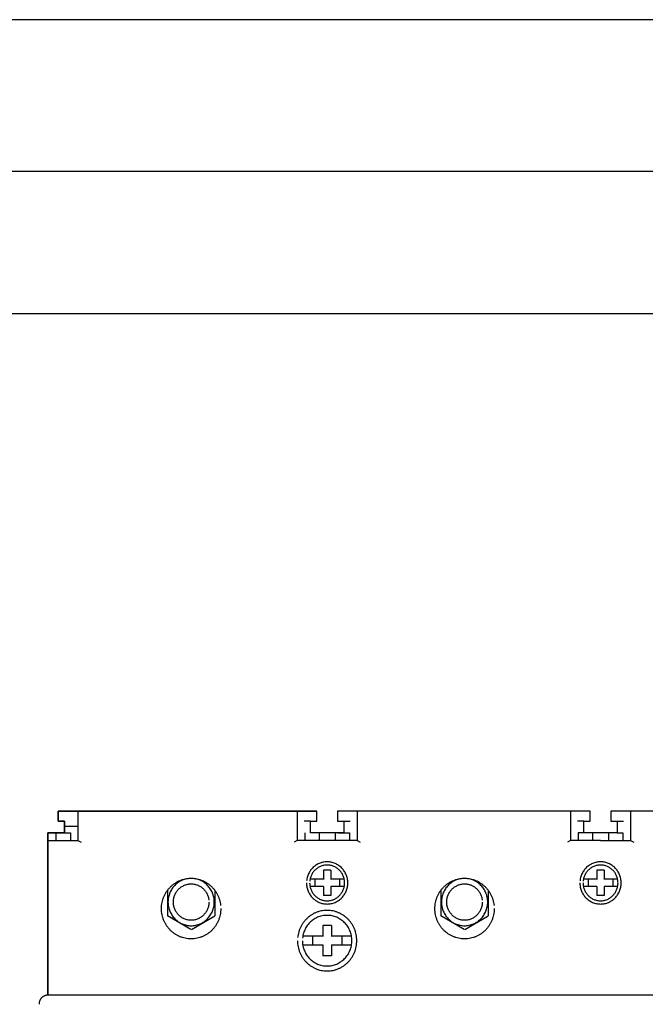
# Model space of a CAD drawing. Header units: centimetres. Extents: x -4250 to -484, y 169 to 6592.
# Tile 124 of 178: x -1181 to -1171, y 4568 to 4585. Entities that reach past the tile are written whole.
import ezdxf

# ---------------------------------------------------------------- set-up
doc = ezdxf.new("R2010")
doc.units = ezdxf.units.CM
doc.layers.add('1', color=7, linetype='Continuous')

# ---------------------------------------------------------------- blocks, each defined once
blk = doc.blocks.new('108361_568740629')
for points in [[(0, 50), (0, 0), (72, 0), (72, 50)], [(4.5, 47.65), (4.5, 2.35), (67.5, 2.35), (67.5, 47.65)]]:
    blk.add_lwpolyline(points, close=True)
at = {"flags": 1}
for tag, p in [('BD', (74.741, 16.453)), ('NK', (74.741, 14.461)), ('TYP', (74.741, 12.861)), ('PO', (74.741, 11.323))]:
    blk.add_attdef(tag, p, '', height=1, dxfattribs=at)
blk = doc.blocks.new('265957_199770274')
at = {"color": 254}
for p, q in [((0.317, 24.469), (0.317, 24.306)), ((4.575, 24.469), (0.317, 24.469)), ((0.317, 24.306), (0.317, 24.469)), ((0.317, 24.469), (4.575, 24.469)), ((4.575, 24.306), (4.575, 24.469)), ((4.917, 24.469), (4.917, 24.306)), ((9.079, 24.469), (4.917, 24.469)), ((9.079, 24.306), (9.079, 24.469)), ((9.421, 24.469), (9.421, 24.306)), ((13.583, 24.469), (9.421, 24.469)), ((0.317, 24.306), (0.421, 24.306)), ((0.421, 24.306), (0.317, 24.306)), ((0.421, 24.306), (0.421, 24.112)), ((0.421, 24.112), (0.421, 24.306)), ((4.472, 24.306), (4.575, 24.306)), ((4.472, 24.112), (4.472, 24.306)), ((4.917, 24.306), (5.02, 24.306)), ((5.02, 24.306), (5.02, 24.112)), ((8.976, 24.306), (9.079, 24.306)), ((8.976, 24.112), (8.976, 24.306)), ((9.421, 24.306), (9.524, 24.306)), ((9.524, 24.306), (9.524, 24.112)), ((0.146, 21.438), (0.146, 24.112)), ((0.146, 24.112), (0.421, 24.112)), ((0.147, 24.112), (0.147, 21.438)), ((0.421, 24.112), (0.147, 24.112)), ((5.02, 24.112), (4.472, 24.112)), ((9.524, 24.112), (8.976, 24.112)), ((0.001, 21.303), (0, 21.288))]:
    blk.add_line(p, q, dxfattribs=at)
at = {"color": 0}
for p, q in [((0.64, 24.469), (0.64, 23.989)), ((4.252, 24.469), (4.252, 23.989)), ((5.24, 24.469), (5.24, 23.989)), ((8.756, 24.469), (8.756, 23.989)), ((9.744, 24.469), (9.744, 23.989)), ((0.421, 24.224), (0.64, 24.224)), ((4.472, 24.306), (4.368, 24.306)), ((5.02, 24.306), (5.124, 24.306)), ((8.976, 24.306), (8.872, 24.306)), ((9.524, 24.306), (9.628, 24.306)), ((0.279, 24.112), (0.279, 23.989)), ((0.421, 24.112), (0.516, 24.112)), ((0.516, 24.112), (0.516, 23.989)), ((4.377, 24.112), (4.377, 23.989)), ((4.614, 24.112), (4.614, 23.989)), ((4.878, 24.112), (4.878, 23.989)), ((4.925, 24.112), (5.019, 24.112)), ((5.02, 24.112), (5.115, 24.112)), ((5.115, 24.112), (5.115, 23.989)), ((8.976, 24.112), (8.881, 24.112)), ((8.881, 24.112), (8.881, 23.989)), ((9.118, 24.112), (9.118, 23.989)), ((9.382, 24.112), (9.382, 23.989)), ((9.524, 24.112), (9.619, 24.112)), ((9.619, 24.112), (9.619, 23.989)), ((0.146, 23.989), (0.64, 23.989)), ((0.64, 23.989), (0.692, 23.958)), ((4.252, 23.989), (4.201, 23.958)), ((5.24, 23.989), (4.252, 23.989)), ((5.24, 23.989), (5.292, 23.958)), ((5.24, 23.989), (5.292, 23.958)), ((8.756, 23.989), (8.704, 23.958)), ((9.25, 23.989), (8.756, 23.989)), ((9.25, 23.989), (9.744, 23.989)), ((9.744, 23.989), (9.796, 23.958)), ((4.686, 23.496), (4.686, 23.347)), ((4.806, 23.496), (4.686, 23.496)), ((4.806, 23.496), (4.806, 23.347)), ((9.19, 23.496), (9.19, 23.347)), ((9.31, 23.496), (9.19, 23.496)), ((9.31, 23.496), (9.31, 23.347)), ((4.686, 23.349), (4.465, 23.349)), ((4.686, 23.227), (4.465, 23.227)), ((4.543, 23.349), (4.543, 23.227)), ((4.686, 23.229), (4.686, 23.081)), ((5.027, 23.349), (4.806, 23.349)), ((4.806, 23.229), (4.806, 23.081)), ((5.022, 23.227), (4.806, 23.227)), ((4.949, 23.349), (4.949, 23.227)), ((9.19, 23.349), (8.969, 23.349)), ((9.19, 23.227), (8.969, 23.227)), ((9.047, 23.349), (9.047, 23.227)), ((9.19, 23.229), (9.19, 23.081)), ((9.531, 23.349), (9.31, 23.349)), ((9.31, 23.229), (9.31, 23.081)), ((9.526, 23.227), (9.31, 23.227)), ((9.453, 23.349), (9.453, 23.227)), ((2.115, 23.165), (2.115, 22.746)), ((2.897, 23.164), (2.897, 22.746)), ((4.806, 23.081), (4.686, 23.081)), ((6.619, 23.165), (6.619, 22.746)), ((7.401, 23.164), (7.401, 22.746)), ((9.31, 23.081), (9.19, 23.081)), ((2.499, 22.519), (2.115, 22.746)), ((2.513, 22.519), (2.897, 22.746)), ((7.003, 22.519), (6.619, 22.746)), ((7.017, 22.519), (7.401, 22.746)), ((4.674, 22.586), (4.674, 22.407)), ((4.818, 22.586), (4.674, 22.586)), ((4.818, 22.586), (4.818, 22.407)), ((4.674, 22.41), (4.345, 22.41)), ((4.503, 22.41), (4.503, 22.263)), ((5.148, 22.41), (4.818, 22.41)), ((4.99, 22.41), (4.99, 22.263)), ((4.674, 22.263), (4.345, 22.263)), ((4.674, 22.266), (4.674, 22.087)), ((4.818, 22.266), (4.818, 22.087)), ((5.148, 22.263), (4.818, 22.263)), ((4.818, 22.087), (4.674, 22.087)), ((11.502, 21.438), (0.147, 21.438))]:
    blk.add_line(p, q, dxfattribs=at)
for points, knots in [([(4.406, 23.288), (4.407, 23.276), (4.407, 23.253), (4.413, 23.218), (4.421, 23.185), (4.432, 23.153), (4.447, 23.122), (4.464, 23.094), (4.484, 23.067), (4.505, 23.042), (4.53, 23.02), (4.556, 22.999), (4.584, 22.982), (4.614, 22.967), (4.645, 22.956), (4.678, 22.947), (4.711, 22.942), (4.746, 22.94), (4.781, 22.942), (4.815, 22.947), (4.847, 22.955), (4.879, 22.967), (4.908, 22.982), (4.936, 22.999), (4.963, 23.019), (4.987, 23.042), (5.009, 23.067), (5.028, 23.094), (5.046, 23.122), (5.06, 23.153), (5.071, 23.185), (5.08, 23.218), (5.085, 23.253), (5.087, 23.288), (5.085, 23.324), (5.08, 23.358), (5.071, 23.392), (5.06, 23.424), (5.046, 23.454), (5.028, 23.483), (5.009, 23.51), (4.987, 23.534), (4.963, 23.557), (4.936, 23.577), (4.908, 23.595), (4.879, 23.609), (4.847, 23.621), (4.815, 23.629), (4.781, 23.635), (4.746, 23.636), (4.711, 23.635), (4.678, 23.629), (4.645, 23.621), (4.614, 23.609), (4.584, 23.595), (4.556, 23.577), (4.53, 23.557), (4.505, 23.534), (4.483, 23.51), (4.464, 23.483), (4.447, 23.454), (4.432, 23.424), (4.421, 23.392), (4.412, 23.358), (4.409, 23.335), (4.408, 23.324)], [0, 0, 0, 0, 0.0031301, 0.0062048, 0.0092299, 0.0122252, 0.0151957, 0.0181457, 0.0210905, 0.0240257, 0.0269608, 0.0299026, 0.0328545, 0.0358215, 0.0388181, 0.0418394, 0.0449102, 0.0480364, 0.0511784, 0.0542491, 0.0572819, 0.0602711, 0.0632452, 0.0661971, 0.069142, 0.0720684, 0.0750115, 0.077954, 0.080906, 0.0838714, 0.0868707, 0.0898938, 0.0929685, 0.0960983, 0.0992359, 0.1023067, 0.1053336, 0.1083256, 0.1112945, 0.1142465, 0.117189, 0.1201234, 0.1230577, 0.1260026, 0.1289566, 0.1319255, 0.1349175, 0.1379483, 0.141019, 0.1441606, 0.1472864, 0.1503572, 0.1533765, 0.1563759, 0.1593377, 0.1622917, 0.1652334, 0.1681765, 0.1711029, 0.1740478, 0.1769977, 0.1799718, 0.1829597, 0.1859886, 0.1890594, 0.1890594, 0.1890594, 0.1890594]), ([(4.458, 23.288), (4.459, 23.278), (4.459, 23.258), (4.464, 23.229), (4.471, 23.201), (4.481, 23.174), (4.493, 23.148), (4.507, 23.123), (4.524, 23.101), (4.542, 23.08), (4.563, 23.061), (4.585, 23.044), (4.609, 23.029), (4.634, 23.017), (4.661, 23.007), (4.688, 22.999), (4.717, 22.995), (4.746, 22.993), (4.775, 22.995), (4.804, 22.999), (4.832, 23.007), (4.858, 23.017), (4.883, 23.029), (4.907, 23.044), (4.929, 23.061), (4.95, 23.08), (4.969, 23.101), (4.985, 23.124), (5, 23.148), (5.012, 23.174), (5.021, 23.201), (5.029, 23.229), (5.033, 23.258), (5.034, 23.288), (5.033, 23.318), (5.029, 23.347), (5.021, 23.376), (5.012, 23.403), (5, 23.429), (4.985, 23.453), (4.969, 23.476), (4.95, 23.496), (4.93, 23.516), (4.907, 23.533), (4.884, 23.547), (4.858, 23.56), (4.832, 23.57), (4.804, 23.577), (4.775, 23.581), (4.746, 23.583), (4.717, 23.581), (4.688, 23.577), (4.661, 23.57), (4.634, 23.56), (4.609, 23.547), (4.585, 23.533), (4.563, 23.516), (4.542, 23.497), (4.524, 23.476), (4.507, 23.453), (4.493, 23.429), (4.481, 23.403), (4.471, 23.376), (4.464, 23.347), (4.461, 23.328), (4.46, 23.318)], [0, 0, 0, 0, 0.0026493, 0.0052501, 0.0078121, 0.0103466, 0.0128575, 0.0153571, 0.0178461, 0.0203297, 0.0228133, 0.0253022, 0.0278018, 0.0303145, 0.032849, 0.0354071, 0.038008, 0.0406494, 0.0433104, 0.0459112, 0.0484809, 0.0510116, 0.0535314, 0.0560276, 0.0585197, 0.0609975, 0.063489, 0.0659756, 0.0684773, 0.0709848, 0.0735206, 0.0760816, 0.0786819, 0.0813307, 0.0839835, 0.0865838, 0.0891486, 0.091677, 0.0941916, 0.0966899, 0.0991765, 0.1016622, 0.1041479, 0.1066377, 0.109136, 0.1116506, 0.1141827, 0.1167513, 0.1193522, 0.1220128, 0.1246538, 0.1272547, 0.1298119, 0.1323477, 0.1348552, 0.1373568, 0.1398434, 0.142335, 0.1448128, 0.1473017, 0.1497979, 0.152316, 0.1548431, 0.1574089, 0.1600097, 0.1600097, 0.1600097, 0.1600097]), ([(8.91, 23.288), (8.91, 23.276), (8.911, 23.253), (8.916, 23.218), (8.925, 23.185), (8.936, 23.153), (8.951, 23.122), (8.968, 23.094), (8.987, 23.067), (9.009, 23.042), (9.034, 23.02), (9.06, 22.999), (9.088, 22.982), (9.118, 22.967), (9.149, 22.956), (9.182, 22.947), (9.215, 22.942), (9.25, 22.94), (9.285, 22.942), (9.318, 22.947), (9.351, 22.955), (9.383, 22.967), (9.412, 22.982), (9.44, 22.999), (9.467, 23.019), (9.491, 23.042), (9.513, 23.067), (9.532, 23.094), (9.549, 23.122), (9.564, 23.153), (9.575, 23.185), (9.584, 23.218), (9.589, 23.253), (9.59, 23.288), (9.589, 23.324), (9.584, 23.358), (9.575, 23.392), (9.564, 23.424), (9.549, 23.454), (9.532, 23.483), (9.513, 23.51), (9.491, 23.534), (9.467, 23.557), (9.44, 23.577), (9.412, 23.595), (9.382, 23.609), (9.351, 23.621), (9.318, 23.629), (9.285, 23.635), (9.25, 23.636), (9.215, 23.635), (9.182, 23.629), (9.149, 23.621), (9.118, 23.609), (9.088, 23.595), (9.06, 23.577), (9.033, 23.557), (9.009, 23.534), (8.987, 23.51), (8.968, 23.483), (8.951, 23.454), (8.936, 23.424), (8.925, 23.392), (8.916, 23.358), (8.913, 23.335), (8.912, 23.324)], [0, 0, 0, 0, 0.0031301, 0.0062048, 0.0092299, 0.0122266, 0.0151971, 0.018149, 0.0210939, 0.0240291, 0.0269642, 0.0299059, 0.0328579, 0.0358284, 0.0388251, 0.0418502, 0.0449209, 0.0480472, 0.0511891, 0.0542599, 0.0572926, 0.0602818, 0.0632559, 0.0662079, 0.0691528, 0.0720791, 0.0750222, 0.0779647, 0.0809167, 0.0838821, 0.0868814, 0.0899046, 0.0929793, 0.096109, 0.0992466, 0.1023174, 0.1053444, 0.1083363, 0.1113052, 0.1142572, 0.1171998, 0.1201341, 0.1230684, 0.1260133, 0.1289674, 0.1319363, 0.1349282, 0.137959, 0.1410298, 0.1441713, 0.1472972, 0.1503679, 0.1533911, 0.1563904, 0.1593558, 0.1623098, 0.1652516, 0.1681946, 0.171121, 0.1740659, 0.1770179, 0.1799919, 0.1829812, 0.1860101, 0.1890809, 0.1890809, 0.1890809, 0.1890809]), ([(8.962, 23.288), (8.963, 23.278), (8.963, 23.258), (8.968, 23.229), (8.975, 23.201), (8.984, 23.174), (8.997, 23.148), (9.011, 23.123), (9.028, 23.101), (9.046, 23.08), (9.067, 23.061), (9.089, 23.044), (9.113, 23.029), (9.138, 23.017), (9.164, 23.007), (9.192, 22.999), (9.221, 22.995), (9.25, 22.993), (9.279, 22.995), (9.308, 22.999), (9.336, 23.007), (9.362, 23.017), (9.387, 23.029), (9.411, 23.044), (9.433, 23.061), (9.454, 23.08), (9.472, 23.101), (9.489, 23.124), (9.503, 23.148), (9.516, 23.174), (9.525, 23.201), (9.532, 23.229), (9.537, 23.258), (9.538, 23.288), (9.537, 23.318), (9.532, 23.347), (9.525, 23.376), (9.516, 23.403), (9.504, 23.429), (9.489, 23.453), (9.472, 23.476), (9.454, 23.496), (9.433, 23.516), (9.411, 23.533), (9.387, 23.547), (9.362, 23.56), (9.336, 23.57), (9.308, 23.577), (9.279, 23.581), (9.25, 23.583), (9.221, 23.581), (9.192, 23.577), (9.164, 23.57), (9.138, 23.56), (9.113, 23.547), (9.089, 23.533), (9.067, 23.516), (9.046, 23.497), (9.028, 23.476), (9.011, 23.453), (8.997, 23.429), (8.984, 23.403), (8.975, 23.376), (8.968, 23.347), (8.965, 23.328), (8.964, 23.318)], [0, 0, 0, 0, 0.0026493, 0.0052501, 0.0078121, 0.0103466, 0.0128575, 0.0153571, 0.0178461, 0.0203297, 0.0228133, 0.0253022, 0.0278018, 0.0303145, 0.032849, 0.0354071, 0.038008, 0.0406533, 0.0433143, 0.0459152, 0.048481, 0.0510081, 0.0535278, 0.056024, 0.0585161, 0.0609939, 0.0634855, 0.0659721, 0.0684737, 0.0709812, 0.073517, 0.076078, 0.0786789, 0.0813277, 0.0839805, 0.0865814, 0.0891462, 0.0916746, 0.0941892, 0.0966875, 0.0991741, 0.1016598, 0.1041455, 0.1066353, 0.1091336, 0.1116482, 0.1141766, 0.1167414, 0.1193423, 0.1220029, 0.1246479, 0.1272487, 0.1298059, 0.1323417, 0.1348492, 0.1373509, 0.1398375, 0.142329, 0.1448068, 0.1472958, 0.149792, 0.15231, 0.1548371, 0.1574029, 0.1600037, 0.1600037, 0.1600037, 0.1600037]), ([(2.994, 22.865), (2.994, 22.848), (2.993, 22.814), (2.985, 22.765), (2.973, 22.717), (2.957, 22.671), (2.936, 22.627), (2.912, 22.586), (2.884, 22.547), (2.852, 22.511), (2.817, 22.479), (2.78, 22.45), (2.739, 22.425), (2.696, 22.404), (2.651, 22.387), (2.604, 22.375), (2.556, 22.367), (2.506, 22.365), (2.456, 22.367), (2.408, 22.375), (2.361, 22.387), (2.316, 22.404), (2.273, 22.425), (2.232, 22.45), (2.195, 22.479), (2.16, 22.511), (2.129, 22.547), (2.1, 22.586), (2.076, 22.627), (2.055, 22.671), (2.039, 22.717), (2.026, 22.765), (2.019, 22.814), (2.016, 22.865), (2.019, 22.916), (2.026, 22.966), (2.039, 23.014), (2.055, 23.06), (2.076, 23.104), (2.1, 23.145), (2.128, 23.183), (2.16, 23.219), (2.195, 23.251), (2.233, 23.28), (2.273, 23.305), (2.316, 23.326), (2.361, 23.343), (2.408, 23.355), (2.456, 23.363), (2.506, 23.366), (2.556, 23.363), (2.604, 23.355), (2.651, 23.343), (2.696, 23.326), (2.739, 23.305), (2.779, 23.28), (2.817, 23.251), (2.852, 23.219), (2.884, 23.183), (2.912, 23.145), (2.936, 23.104), (2.957, 23.06), (2.973, 23.014), (2.986, 22.966), (2.99, 22.933), (2.992, 22.916)], [0, 0, 0, 0, 0.0044938, 0.0089103, 0.0132551, 0.0175608, 0.0218204, 0.0260641, 0.0302893, 0.0345144, 0.0387258, 0.0429557, 0.0471939, 0.051464, 0.0557597, 0.060114, 0.0645305, 0.0690365, 0.0735307, 0.0779473, 0.0822978, 0.0866008, 0.0908638, 0.0951054, 0.0993354, 0.1035526, 0.1077697, 0.1119997, 0.1162433, 0.1205063, 0.1248108, 0.1291574, 0.133574, 0.1380682, 0.1425742, 0.1469868, 0.1513411, 0.1556381, 0.1599082, 0.1641519, 0.1683818, 0.1725932, 0.1768183, 0.1810459, 0.1852895, 0.1895491, 0.1938562, 0.1982047, 0.2026213, 0.2071151, 0.2116207, 0.2160372, 0.2203896, 0.2246893, 0.228956, 0.2331963, 0.2374238, 0.2416431, 0.2458625, 0.2500877, 0.2543313, 0.258598, 0.2628964, 0.2672487, 0.2716614, 0.2716614, 0.2716614, 0.2716614]), ([(2.887, 22.973), (2.887, 22.959), (2.886, 22.933), (2.88, 22.894), (2.871, 22.857), (2.858, 22.821), (2.842, 22.787), (2.822, 22.755), (2.8, 22.725), (2.776, 22.697), (2.749, 22.672), (2.719, 22.649), (2.688, 22.63), (2.654, 22.613), (2.619, 22.6), (2.583, 22.59), (2.545, 22.584), (2.506, 22.582), (2.467, 22.584), (2.429, 22.59), (2.393, 22.6), (2.357, 22.613), (2.324, 22.63), (2.293, 22.649), (2.263, 22.672), (2.236, 22.697), (2.211, 22.725), (2.189, 22.755), (2.17, 22.787), (2.154, 22.821), (2.141, 22.857), (2.132, 22.894), (2.126, 22.933), (2.124, 22.973), (2.126, 23.012), (2.132, 23.051), (2.141, 23.089), (2.154, 23.125), (2.17, 23.159), (2.189, 23.191), (2.211, 23.221), (2.236, 23.249), (2.263, 23.274), (2.293, 23.296), (2.324, 23.316), (2.357, 23.332), (2.393, 23.346), (2.429, 23.355), (2.467, 23.361), (2.506, 23.363), (2.545, 23.361), (2.583, 23.355), (2.619, 23.346), (2.654, 23.332), (2.688, 23.316), (2.719, 23.296), (2.749, 23.274), (2.776, 23.249), (2.8, 23.221), (2.822, 23.191), (2.842, 23.159), (2.858, 23.125), (2.871, 23.089), (2.88, 23.051), (2.886, 23.012), (2.887, 22.986), (2.887, 22.973)], [0, 0, 0, 0, 0.0035043, 0.0069492, 0.0103391, 0.0136983, 0.0170193, 0.0203319, 0.0236287, 0.026923, 0.0302061, 0.0335053, 0.0368124, 0.040144, 0.0434931, 0.0468916, 0.0503326, 0.0538491, 0.0573538, 0.0608026, 0.0641972, 0.0675538, 0.0708782, 0.0741887, 0.0774879, 0.0807769, 0.0840658, 0.087365, 0.0906755, 0.094, 0.0973579, 0.1007487, 0.1041936, 0.1076983, 0.1112148, 0.1146597, 0.1180582, 0.1214087, 0.1247402, 0.1280507, 0.1313499, 0.134633, 0.1379273, 0.1412241, 0.1445367, 0.1478577, 0.1512156, 0.1546092, 0.1580581, 0.1615624, 0.1650784, 0.1685195, 0.1719169, 0.1752674, 0.1785956, 0.1819047, 0.1852016, 0.18849, 0.1917784, 0.1950753, 0.1983878, 0.2017159, 0.2050678, 0.2084653, 0.2119102, 0.2154263, 0.2154263, 0.2154263, 0.2154263]), ([(2.799, 22.973), (2.799, 22.963), (2.798, 22.942), (2.794, 22.912), (2.786, 22.884), (2.776, 22.856), (2.764, 22.83), (2.749, 22.805), (2.732, 22.782), (2.714, 22.761), (2.693, 22.741), (2.67, 22.724), (2.646, 22.709), (2.62, 22.696), (2.593, 22.686), (2.565, 22.679), (2.536, 22.674), (2.506, 22.673), (2.476, 22.674), (2.447, 22.679), (2.419, 22.686), (2.392, 22.696), (2.366, 22.709), (2.342, 22.724), (2.319, 22.741), (2.298, 22.76), (2.28, 22.782), (2.263, 22.805), (2.248, 22.83), (2.235, 22.856), (2.226, 22.884), (2.218, 22.912), (2.214, 22.942), (2.212, 22.973), (2.214, 23.003), (2.218, 23.033), (2.226, 23.062), (2.235, 23.09), (2.248, 23.116), (2.263, 23.141), (2.28, 23.164), (2.298, 23.185), (2.319, 23.204), (2.342, 23.222), (2.366, 23.237), (2.392, 23.249), (2.419, 23.26), (2.447, 23.267), (2.476, 23.272), (2.506, 23.273), (2.536, 23.272), (2.565, 23.267), (2.593, 23.26), (2.62, 23.249), (2.646, 23.237), (2.67, 23.222), (2.693, 23.205), (2.713, 23.185), (2.733, 23.164), (2.749, 23.141), (2.764, 23.116), (2.776, 23.09), (2.786, 23.062), (2.794, 23.033), (2.796, 23.013), (2.798, 23.003)], [0, 0, 0, 0, 0.002696, 0.0053448, 0.0079497, 0.010538, 0.0130895, 0.0156371, 0.0181686, 0.0207075, 0.0232327, 0.0257697, 0.0283085, 0.0308757, 0.0334526, 0.0360633, 0.038712, 0.0414163, 0.0441128, 0.0467615, 0.0493684, 0.0519526, 0.0545093, 0.0570548, 0.0595886, 0.0621197, 0.0646507, 0.0671845, 0.06973, 0.0722867, 0.0748709, 0.0774778, 0.0801265, 0.082823, 0.0855312, 0.0881799, 0.0907944, 0.0933713, 0.0959386, 0.0984774, 0.1010144, 0.1035395, 0.1060785, 0.10861, 0.1111575, 0.113709, 0.116296, 0.1189009, 0.1215496, 0.1242457, 0.1269496, 0.1295983, 0.1322071, 0.1347866, 0.1373488, 0.1398896, 0.1424243, 0.1449574, 0.1474905, 0.1500252, 0.152566, 0.1551281, 0.1577091, 0.1603216, 0.1629703, 0.1629703, 0.1629703, 0.1629703]), ([(7.498, 22.865), (7.498, 22.848), (7.497, 22.814), (7.489, 22.765), (7.477, 22.717), (7.461, 22.671), (7.44, 22.627), (7.416, 22.586), (7.387, 22.547), (7.356, 22.511), (7.321, 22.479), (7.283, 22.45), (7.243, 22.425), (7.2, 22.404), (7.155, 22.387), (7.108, 22.375), (7.06, 22.367), (7.01, 22.365), (6.96, 22.367), (6.912, 22.375), (6.865, 22.387), (6.82, 22.404), (6.777, 22.425), (6.736, 22.45), (6.699, 22.479), (6.664, 22.511), (6.632, 22.547), (6.604, 22.586), (6.58, 22.627), (6.559, 22.671), (6.543, 22.717), (6.53, 22.765), (6.523, 22.814), (6.52, 22.865), (6.523, 22.916), (6.53, 22.966), (6.543, 23.014), (6.559, 23.06), (6.58, 23.104), (6.604, 23.145), (6.632, 23.183), (6.664, 23.219), (6.699, 23.251), (6.736, 23.28), (6.777, 23.305), (6.82, 23.326), (6.865, 23.343), (6.912, 23.355), (6.96, 23.363), (7.01, 23.366), (7.06, 23.363), (7.108, 23.355), (7.155, 23.343), (7.2, 23.326), (7.243, 23.305), (7.283, 23.28), (7.321, 23.251), (7.356, 23.219), (7.387, 23.183), (7.416, 23.145), (7.44, 23.104), (7.461, 23.06), (7.477, 23.014), (7.489, 22.966), (7.494, 22.933), (7.496, 22.916)], [0, 0, 0, 0, 0.0044938, 0.0089103, 0.0132551, 0.0175622, 0.0218218, 0.0260654, 0.030293, 0.0345181, 0.0387266, 0.0429565, 0.0471947, 0.0514648, 0.0557605, 0.060111, 0.0645236, 0.0690296, 0.0735238, 0.0779404, 0.0822909, 0.0865939, 0.0908569, 0.0950985, 0.0993285, 0.1035457, 0.1077628, 0.1119928, 0.1162364, 0.1204994, 0.1248038, 0.1291505, 0.1335671, 0.1380613, 0.1425673, 0.1469799, 0.1513342, 0.1556312, 0.1599013, 0.164145, 0.1683749, 0.1725863, 0.1768114, 0.1810389, 0.1852826, 0.1895422, 0.1938493, 0.1981978, 0.2026144, 0.2071082, 0.2116138, 0.2160264, 0.220375, 0.2246747, 0.2289414, 0.2331817, 0.2374092, 0.2416256, 0.2458449, 0.2500725, 0.2543161, 0.2585828, 0.2628826, 0.2672349, 0.2716476, 0.2716476, 0.2716476, 0.2716476]), ([(7.391, 22.973), (7.391, 22.959), (7.39, 22.933), (7.384, 22.894), (7.374, 22.857), (7.362, 22.821), (7.345, 22.787), (7.326, 22.755), (7.304, 22.725), (7.28, 22.697), (7.253, 22.672), (7.223, 22.649), (7.192, 22.63), (7.158, 22.613), (7.123, 22.6), (7.087, 22.59), (7.049, 22.584), (7.01, 22.582), (6.971, 22.584), (6.933, 22.59), (6.897, 22.6), (6.861, 22.613), (6.828, 22.63), (6.797, 22.649), (6.767, 22.672), (6.74, 22.697), (6.715, 22.725), (6.693, 22.755), (6.674, 22.787), (6.658, 22.821), (6.645, 22.857), (6.636, 22.894), (6.63, 22.933), (6.628, 22.973), (6.63, 23.012), (6.636, 23.051), (6.645, 23.089), (6.658, 23.125), (6.674, 23.159), (6.693, 23.191), (6.715, 23.221), (6.74, 23.249), (6.767, 23.274), (6.797, 23.296), (6.828, 23.316), (6.861, 23.332), (6.897, 23.346), (6.933, 23.355), (6.971, 23.361), (7.01, 23.363), (7.049, 23.361), (7.087, 23.355), (7.123, 23.346), (7.158, 23.332), (7.192, 23.316), (7.223, 23.296), (7.253, 23.274), (7.28, 23.249), (7.304, 23.221), (7.326, 23.191), (7.346, 23.159), (7.362, 23.125), (7.375, 23.089), (7.384, 23.051), (7.39, 23.012), (7.391, 22.986), (7.391, 22.973)], [0, 0, 0, 0, 0.0035043, 0.0069492, 0.0103391, 0.0136983, 0.0170193, 0.0203319, 0.0236287, 0.026923, 0.0302061, 0.0335053, 0.0368158, 0.0401473, 0.0434965, 0.0468949, 0.050336, 0.0538485, 0.0573532, 0.060802, 0.0641967, 0.0675532, 0.0708776, 0.0741881, 0.0774874, 0.0807792, 0.0840682, 0.0873674, 0.0906779, 0.0940023, 0.0973602, 0.100751, 0.104196, 0.1077007, 0.1112171, 0.1146621, 0.1180605, 0.121411, 0.1247426, 0.128053, 0.1313523, 0.1346354, 0.1379325, 0.1412294, 0.1445419, 0.147863, 0.1512209, 0.1546145, 0.1580633, 0.1615676, 0.1650798, 0.1685208, 0.1719183, 0.1752688, 0.1785969, 0.1819094, 0.1852063, 0.1884947, 0.1917831, 0.19508, 0.1983925, 0.2017206, 0.2050725, 0.20847, 0.2119149, 0.215431, 0.215431, 0.215431, 0.215431]), ([(7.303, 22.973), (7.303, 22.963), (7.302, 22.942), (7.297, 22.912), (7.29, 22.884), (7.28, 22.856), (7.268, 22.83), (7.253, 22.805), (7.236, 22.782), (7.217, 22.761), (7.197, 22.741), (7.174, 22.724), (7.15, 22.709), (7.124, 22.696), (7.097, 22.686), (7.069, 22.679), (7.04, 22.674), (7.01, 22.673), (6.98, 22.674), (6.951, 22.679), (6.923, 22.686), (6.896, 22.696), (6.87, 22.709), (6.846, 22.724), (6.823, 22.741), (6.802, 22.76), (6.783, 22.782), (6.766, 22.805), (6.752, 22.83), (6.739, 22.856), (6.729, 22.884), (6.722, 22.912), (6.718, 22.942), (6.716, 22.973), (6.718, 23.003), (6.722, 23.033), (6.729, 23.062), (6.739, 23.09), (6.752, 23.116), (6.766, 23.141), (6.783, 23.164), (6.802, 23.185), (6.823, 23.204), (6.846, 23.222), (6.87, 23.237), (6.896, 23.249), (6.923, 23.26), (6.951, 23.267), (6.98, 23.272), (7.01, 23.273), (7.04, 23.272), (7.069, 23.267), (7.097, 23.26), (7.124, 23.249), (7.15, 23.237), (7.174, 23.222), (7.197, 23.205), (7.217, 23.185), (7.236, 23.164), (7.253, 23.141), (7.268, 23.116), (7.28, 23.09), (7.29, 23.062), (7.298, 23.033), (7.3, 23.013), (7.301, 23.003)], [0, 0, 0, 0, 0.002696, 0.0053448, 0.0079497, 0.010538, 0.0130895, 0.0156371, 0.0181686, 0.0207075, 0.0232327, 0.0257697, 0.0283085, 0.0308757, 0.0334526, 0.0360633, 0.038712, 0.0414163, 0.0441128, 0.0467615, 0.0493722, 0.0519564, 0.0545166, 0.0570621, 0.0595991, 0.0621302, 0.0646612, 0.067195, 0.0697405, 0.0722972, 0.0748828, 0.0774897, 0.0801384, 0.0828348, 0.0855431, 0.0881918, 0.0908063, 0.0933845, 0.0959518, 0.0984906, 0.1010276, 0.1035527, 0.1060917, 0.1086263, 0.1111739, 0.113729, 0.1163159, 0.1189246, 0.1215734, 0.1242694, 0.1269733, 0.1296221, 0.1322308, 0.1348103, 0.1373725, 0.1399133, 0.142448, 0.1449811, 0.1475142, 0.1500489, 0.1525897, 0.1551519, 0.1577328, 0.1603453, 0.1629941, 0.1629941, 0.1629941, 0.1629941]), ([(4.258, 22.336), (4.258, 22.319), (4.259, 22.286), (4.267, 22.236), (4.279, 22.188), (4.295, 22.142), (4.316, 22.098), (4.34, 22.057), (4.369, 22.018), (4.4, 21.983), (4.435, 21.95), (4.473, 21.922), (4.513, 21.897), (4.556, 21.875), (4.601, 21.859), (4.648, 21.846), (4.696, 21.839), (4.746, 21.836), (4.796, 21.839), (4.845, 21.846), (4.891, 21.859), (4.936, 21.875), (4.979, 21.896), (5.02, 21.922), (5.057, 21.95), (5.092, 21.983), (5.124, 22.018), (5.152, 22.057), (5.176, 22.098), (5.197, 22.142), (5.214, 22.188), (5.226, 22.236), (5.233, 22.286), (5.235, 22.336), (5.233, 22.387), (5.226, 22.437), (5.214, 22.485), (5.197, 22.531), (5.176, 22.575), (5.152, 22.616), (5.124, 22.655), (5.092, 22.69), (5.057, 22.723), (5.02, 22.751), (4.979, 22.777), (4.936, 22.798), (4.891, 22.815), (4.844, 22.827), (4.796, 22.834), (4.746, 22.837), (4.696, 22.834), (4.648, 22.827), (4.601, 22.815), (4.556, 22.798), (4.513, 22.777), (4.473, 22.752), (4.435, 22.723), (4.4, 22.69), (4.369, 22.655), (4.34, 22.616), (4.316, 22.575), (4.295, 22.531), (4.279, 22.485), (4.267, 22.437), (4.262, 22.404), (4.26, 22.388)], [0, 0, 0, 0, 0.0044981, 0.0089147, 0.0132652, 0.0175682, 0.0218312, 0.0260728, 0.0302996, 0.0345168, 0.038734, 0.0429584, 0.0472, 0.0514613, 0.0557644, 0.0601111, 0.0645276, 0.0690218, 0.0735317, 0.0779483, 0.0823026, 0.0866019, 0.0908703, 0.0951086, 0.0993361, 0.1035475, 0.1077726, 0.111997, 0.1162407, 0.1205003, 0.124806, 0.1291546, 0.1335711, 0.1380688, 0.1425784, 0.1469949, 0.1513473, 0.1556493, 0.159916, 0.1641563, 0.1683839, 0.1726032, 0.1768225, 0.18105, 0.1852903, 0.189557, 0.1938591, 0.1982114, 0.202628, 0.2071375, 0.2116313, 0.2160478, 0.2203926, 0.2246983, 0.2289579, 0.2332016, 0.237426, 0.2416511, 0.2458625, 0.2500924, 0.2543306, 0.2586007, 0.2629001, 0.2672544, 0.2716709, 0.2716709, 0.2716709, 0.2716709]), ([(4.338, 22.336), (4.339, 22.322), (4.339, 22.294), (4.346, 22.252), (4.356, 22.212), (4.37, 22.174), (4.387, 22.137), (4.407, 22.103), (4.431, 22.071), (4.457, 22.041), (4.486, 22.014), (4.518, 21.99), (4.551, 21.969), (4.587, 21.951), (4.625, 21.937), (4.664, 21.927), (4.705, 21.921), (4.746, 21.919), (4.788, 21.921), (4.828, 21.927), (4.867, 21.937), (4.905, 21.951), (4.941, 21.969), (4.975, 21.99), (5.006, 22.014), (5.035, 22.041), (5.061, 22.071), (5.085, 22.103), (5.106, 22.137), (5.123, 22.174), (5.136, 22.212), (5.147, 22.252), (5.153, 22.294), (5.155, 22.336), (5.153, 22.379), (5.147, 22.421), (5.137, 22.461), (5.123, 22.499), (5.106, 22.536), (5.085, 22.57), (5.062, 22.602), (5.035, 22.632), (5.006, 22.659), (4.975, 22.683), (4.941, 22.704), (4.905, 22.722), (4.868, 22.736), (4.828, 22.746), (4.788, 22.752), (4.746, 22.754), (4.705, 22.752), (4.664, 22.746), (4.625, 22.736), (4.587, 22.722), (4.551, 22.704), (4.518, 22.683), (4.486, 22.659), (4.457, 22.632), (4.431, 22.602), (4.407, 22.57), (4.387, 22.536), (4.37, 22.499), (4.356, 22.461), (4.346, 22.421), (4.342, 22.393), (4.34, 22.379)], [0, 0, 0, 0, 0.003753, 0.0074407, 0.0110712, 0.0146632, 0.0182271, 0.0217692, 0.025296, 0.0288164, 0.0323368, 0.0358636, 0.0394057, 0.0429696, 0.0465617, 0.0501921, 0.0538798, 0.0576328, 0.0614015, 0.0650892, 0.0687235, 0.0723155, 0.0758866, 0.0794253, 0.0829552, 0.0864727, 0.0900011, 0.0935279, 0.09707, 0.1006305, 0.1042238, 0.1078533, 0.111541, 0.1152936, 0.119062, 0.1227497, 0.126383, 0.1299763, 0.1335439, 0.1370827, 0.1406126, 0.1441381, 0.1476635, 0.1511934, 0.1547322, 0.1582998, 0.1618931, 0.1655265, 0.1692141, 0.1729825, 0.1767351, 0.1804228, 0.1840523, 0.1876456, 0.1912061, 0.1947483, 0.198275, 0.2018034, 0.2053209, 0.2088508, 0.2123895, 0.2159606, 0.2195526, 0.2231869, 0.2268746, 0.2268746, 0.2268746, 0.2268746])]:
    blk.add_open_spline(points, degree=3, knots=knots, dxfattribs=at)
at = {"color": 254}
blk.add_open_spline([(0.147, 21.438), (0.142, 21.438), (0.132, 21.437), (0.117, 21.435), (0.103, 21.431), (0.09, 21.426), (0.077, 21.42), (0.065, 21.412), (0.053, 21.404), (0.043, 21.394), (0.033, 21.383), (0.025, 21.372), (0.018, 21.359), (0.011, 21.346), (0.006, 21.332), (0.003, 21.318), (0.001, 21.308), (0.001, 21.303)], degree=3, knots=[0, 0, 0, 0, 0.00134793, 0.00267424, 0.00397382, 0.0052705, 0.00654712, 0.00781921, 0.00908536, 0.01035893, 0.01161874, 0.01288724, 0.01415933, 0.01544475, 0.01673503, 0.01804037, 0.01936668, 0.01936668, 0.01936668, 0.01936668], dxfattribs=at)
at = {"flags": 1}
for tag, p in [('BD', (20.093, 12.242)), ('NK', (20.093, 10.25)), ('TYP', (20.093, 8.65)), ('PO', (20.093, 7.112))]:
    blk.add_attdef(tag, p, '', height=1, dxfattribs=at)

msp = doc.modelspace()

# ---------------------------------------------------------------- linework, layer by layer
at = {"color": 3}
msp.add_lwpolyline([(-1196.2024, 4584.5716), (-1196.2024, 4384.5716), (-1116.2024, 4384.5716), (-1116.2024, 4584.5716)], close=True, dxfattribs=at)
msp.add_lwpolyline([(-1192.2024, 4387.0716), (-1120.2024, 4387.0716), (-1120.2024, 4582.0716), (-1192.2024, 4582.0716)], close=True)

# ---------------------------------------------------------------- block references
at = {"layer": '1'}
for name, p in [('108361_568740629', (-1192.2024, 4532.0716)), ('265957_199770274', (-1180.7811, 4547.0556))]:
    msp.add_blockref(name, p, dxfattribs=at)

doc.saveas('drawing.dxf')
